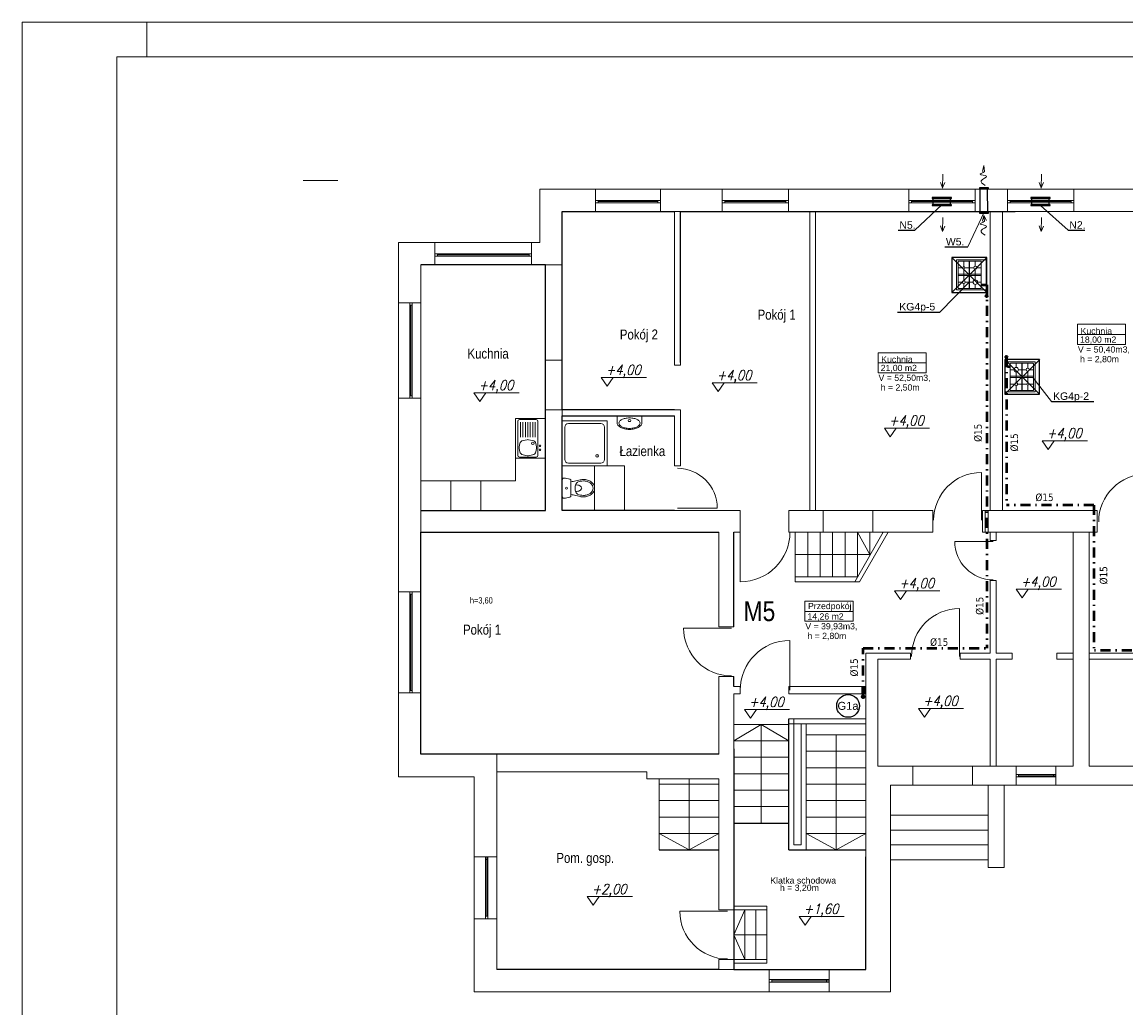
# Model space of a CAD drawing. Extents: x 33706 to 249013, y -74890 to 17912.
# Tile 132 of 175: x 114971 to 117186, y -30867 to -28889. Entities that reach past the tile are written whole.
import ezdxf
from ezdxf.enums import TextEntityAlignment as Align
from ezdxf.lldxf.tags import DXFTag

# ---------------------------------------------------------------- set-up
doc = ezdxf.new("R2010")
doc.units = 0
doc.header["$MEASUREMENT"] = 0
for name, pattern in [('DASHDOT', [8.5, 4, -2, 0.5, -2]), ('DASHED', [19.05, 12.7, -6.35]), ('Przerywana długa', [1058333.301544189, 634999.990463, -423333.311081])]:
    doc.linetypes.add(name, pattern=pattern)
for name, color, linetype, lineweight in [('0.25', 6, 'Continuous', 9), ('062', 62, 'Continuous', 0), ('_konstrukcja', 96, 'Continuous', 20), ('_stolarka', 1, 'Continuous', 13), ('A-ARM', 1, 'Continuous', 15), ('inst-gaz-rury', 50, 'Continuous', 50), ('inst. - C.O. - opis', 2, 'Continuous', 9), ('Opisy_wymiary.2D77', 7, 'Continuous', 0), ('Opisy_wymiary.2D88', 8, 'Continuous', 0), ('urzadzenia', 6, 'Continuous', 15), ('wymiar', 3, 'Continuous', 13), ('WYMIARKI', 250, 'Continuous', 13)]:
    doc.layers.add(name, color=color, linetype=linetype, lineweight=lineweight)
doc.layers.add('Opisy', color=2, linetype='Continuous')
doc.layers.add('urządzenia', color=140, linetype='Continuous')
doc.styles.add('Arial narrow', font='ARIALN.TTF')
doc.styles.add('GENERATED_STYLE_1', font='ARIAL.TTF')
doc.styles.add('ROMANS', font='SIMPLEX.SHX', dxfattribs={"width": 0.85, "oblique": 15, "height": 16})
doc.styles.get("Standard").update_dxf_attribs({"font": 'ARIALN.TTF'})
tags = doc.linetypes.add('HIDDEN', pattern=[0.375, 0.25, -0.125]).pattern_tags.tags
tags[6:7] = [DXFTag(74, 4), DXFTag(75, 0), DXFTag(340, '0'), DXFTag(46, 1.0), DXFTag(50, 0.0), DXFTag(44, 0.0), DXFTag(45, 0.0)]
tags[4:5] = [DXFTag(74, 4), DXFTag(75, 0), DXFTag(340, '0'), DXFTag(46, 1.0), DXFTag(50, 0.0), DXFTag(44, 0.0), DXFTag(45, 0.0)]

# ---------------------------------------------------------------- blocks, each defined once
blk = doc.blocks.new('DYBY2002-B01x0504')
at = {"layer": 'A-ARM'}
for p, q in [((0, 60), (60, 60)), ((0, 0), (0, 60)), ((2.5, 11), (2.5, 55.5)), ((2.5, 45), (13.5, 45)), ((3.5, 56.5), (56.5, 56.5)), ((15.5, 47), (15.5, 56.5)), ((17.5, 45), (41.5, 45)), ((28.5, 11), (28.5, 55.5)), ((31.5, 55.5), (31.5, 11)), ((44.5, 56.5), (44.5, 48)), ((47.5, 45), (57.5, 45)), ((57.5, 55.5), (57.5, 11)), ((60, 60), (60, 5)), ((57.5, 34), (2.5, 34)), ((2.5, 33.5), (57.5, 33.5)), ((15.5, 25), (15.5, 43)), ((44.5, 42), (44.5, 26.5)), ((60, 0), (0, 0)), ((12.5, 22), (2.5, 22)), ((56.5, 10), (3.5, 10)), ((15.5, 10), (15.5, 19)), ((40, 22), (18.5, 22)), ((44.5, 17.5), (44.5, 10)), ((57.5, 22), (49, 22)), ((60, 5), (60, 5)), ((60, 5), (60, 0))]:
    blk.add_line(p, q, dxfattribs=at)
for centre, radius in [((15.5, 45), 2), ((44.5, 45), 3), ((15.5, 22), 3), ((44.5, 22), 4.5)]:
    blk.add_circle(centre, radius, dxfattribs=at)
for centre, start, end in [((3.5, 55.5), 90, 180), ((56.5, 55.5), 0, 90), ((3.5, 11), 180, 270), ((56.5, 11), 270, 0)]:
    blk.add_arc(centre, 1, start, end, dxfattribs=at)

msp = doc.modelspace()

# ---------------------------------------------------------------- hatches: boundary and pattern name
at = {"layer": 'inst-gaz-rury', "linetype": 'Continuous'}
h = msp.add_hatch(color=256, dxfattribs=at)
h.paths.add_polyline_path([(116906.8, -29439.8, 0.420252), (116908.3, -29438.3), (116906.8, -29438.3)])
h.paths.add_polyline_path([(116906.8, -29436.8, 0.408201), (116905.3, -29438.3), (116906.8, -29438.3)])
h.paths.add_polyline_path([(116906.8, -29438.3), (116905.3, -29438.3, 0.417728), (116906.8, -29439.8)])
for points in [[(116906.8, -29438.3), (116908.3, -29438.3, 0.409454), (116906.8, -29436.8, 0.001073), (116906.8, -29436.8)], [(116946.4, -29561), (116944.9, -29561, 0.409454), (116946.4, -29562.5, 0.001073), (116946.4, -29562.5)], [(116659.1, -30242.3), (116659.1, -30244.6, 0.409454), (116661.3, -30242.3, 0.001073), (116661.3, -30242.3)]]:
    msp.add_hatch(color=256, dxfattribs=at).paths.add_polyline_path(points)
h = msp.add_hatch(color=256, dxfattribs=at)
h.paths.add_polyline_path([(116946.4, -29559.5, 0.420252), (116944.9, -29561), (116946.4, -29561)])
h.paths.add_polyline_path([(116946.4, -29562.5, 0.408201), (116947.9, -29561), (116946.4, -29561)])
h.paths.add_polyline_path([(116946.4, -29561), (116947.9, -29561, 0.417728), (116946.4, -29559.5)])
h = msp.add_hatch(color=256, dxfattribs=at)
h.paths.add_polyline_path([(116656.8, -30242.3, 0.420252), (116659.1, -30244.6), (116659.1, -30242.3)])
h.paths.add_polyline_path([(116661.3, -30242.3, 0.408201), (116659.1, -30240.1), (116659.1, -30242.3)])
h.paths.add_polyline_path([(116659.1, -30242.3), (116659.1, -30240.1, 0.417728), (116656.8, -30242.3)])

# ---------------------------------------------------------------- linework, layer by layer
at = {"color": 250, "linetype": 'Continuous', "lineweight": 18}
msp.add_line((115535, -29206.7), (115605, -29206.7), dxfattribs=at)
at = {"linetype": 'DASHED', "ltscale": 20}
for p, q in [((116836.8, -29431.2), (116906.8, -29361.2)), ((116837, -29361.2), (116907, -29431.2)), ((117013, -29635.7), (116943, -29565.7)), ((117013.2, -29565.7), (116943.2, -29635.7))]:
    msp.add_line(p, q, dxfattribs=at)
at = {"linetype": 'Continuous', "lineweight": 18}
for p, q in [((117089.1, -29495.2), (117185.6, -29495.2)), ((117089.1, -29495.2), (117089.1, -29535.5)), ((117185.6, -29495.2), (117185.6, -29535.5)), ((117089.1, -29515.8), (117185.6, -29515.8)), ((117185.6, -29535.5), (117089.1, -29535.5)), ((116689.1, -29552.2), (116785.6, -29552.2)), ((116689.1, -29552.2), (116689.1, -29592.4)), ((116785.6, -29552.2), (116785.6, -29592.4)), ((116689.1, -29572.7), (116785.6, -29572.7)), ((116785.6, -29592.4), (116689.1, -29592.4)), ((116542.1, -30050.7), (116638.7, -30050.7)), ((116542.1, -30050.7), (116542.1, -30091)), ((116638.7, -30050.7), (116638.7, -30091)), ((116542.1, -30071.3), (116638.7, -30071.3)), ((116638.7, -30091), (116542.1, -30091))]:
    msp.add_line(p, q, dxfattribs=at)
at = {"linetype": 'DASHED', "ltscale": 20}
for points in [[(116837, -29431.2), (116907, -29431.2), (116907, -29361.2), (116837, -29361.2)], [(117013, -29565.7), (116943, -29565.7), (116943, -29635.7), (117013, -29635.7)]]:
    msp.add_lwpolyline(points, close=True, dxfattribs=at)
at = {"layer": '0.25'}
for p, q in [((116900.8, -29176.9), (116898.3, -29188.3)), ((116900.8, -29176.8), (116902.4, -29188.5)), ((116818.2, -29221.7), (116814.3, -29210.6)), ((116818.2, -29221.8), (116818.9, -29193.8)), ((116818.2, -29221.7), (116822.5, -29210.8)), ((117016.2, -29221.7), (117012.3, -29210.6)), ((117016.2, -29221.8), (117016.9, -29193.8)), ((117016.2, -29221.7), (117020.5, -29210.8)), ((116900.8, -29276.9), (116898.3, -29288.4)), ((116900.8, -29276.8), (116902.4, -29288.6)), ((116900.8, -29276.9), (116906.4, -29287.2)), ((116818.2, -29308.9), (116814.3, -29297.8)), ((116818.2, -29309), (116818.9, -29281)), ((116818.2, -29308.9), (116822.5, -29298)), ((117016.2, -29308.9), (117012.3, -29297.8)), ((117016.2, -29309), (117016.9, -29281)), ((117016.2, -29308.9), (117020.5, -29298))]:
    msp.add_line(p, q, dxfattribs=at)
for points in [[(116902.4, -29188.5), (116899.7, -29191.1), (116885.6, -29194.9), (116917, -29197), (116888.6, -29206.7), (116898.9, -29213.5), (116903.7, -29216.7)], [(116902.4, -29288.6), (116899.7, -29291.2), (116885.6, -29295), (116917, -29297), (116888.6, -29306.8), (116898.9, -29313.5), (116903.7, -29316.7)]]:
    msp.add_open_spline(points, degree=3, knots=[11.780807, 11.780807, 11.780807, 11.780807, 21.987019, 35.220977, 49.180037, 61.636698, 61.636698, 61.636698, 61.636698], dxfattribs=at)
at = {"layer": '062', "linetype": 'Przerywana długa', "flags": 128}
msp.add_lwpolyline([(114971.3, -28888.7), (119171.3, -28888.7), (119171.3, -31858.7), (114971.3, -31858.7)], close=True, dxfattribs=at)
at = {"layer": '_konstrukcja', "ltscale": 50}
for p, q in [((116010.1, -29331.1), (116010.1, -29224.1)), ((116010.1, -29224.1), (116122.1, -29224.1)), ((116122.1, -29269.1), (116122.1, -29224.1)), ((116122.1, -29269.1), (116122.1, -29224.1)), ((116122.1, -29224.1), (116252.1, -29224.1)), ((116252.1, -29269.1), (116252.1, -29224.1)), ((116252.1, -29224.1), (116252.1, -29269.1)), ((116252.1, -29224.1), (116376.1, -29224.1)), ((116376.1, -29269.1), (116376.1, -29224.1)), ((116376.1, -29269.1), (116376.1, -29224.1)), ((116376.1, -29224.1), (116509.1, -29224.1)), ((116509.1, -29269.1), (116509.1, -29224.1)), ((116509.1, -29224.1), (116509.1, -29269.1)), ((116509.1, -29224.1), (117379.9, -29224.1)), ((116750.6, -29269.1), (116750.6, -29224.1)), ((116750.6, -29269.1), (116750.6, -29224.1)), ((116750.6, -29224.1), (116883.6, -29224.1)), ((116883.6, -29269.1), (116883.6, -29224.1)), ((116883.6, -29224.1), (116883.6, -29269.1)), ((116948.6, -29269.1), (116948.6, -29224.1)), ((116948.6, -29269.1), (116948.6, -29224.1)), ((117081.6, -29269.1), (117081.6, -29224.1)), ((117081.6, -29224.1), (117081.6, -29269.1)), ((116055.1, -29567.1), (116055.1, -29269.1)), ((116055.1, -29269.1), (116122.1, -29269.1)), ((116055.1, -29376.1), (116055.1, -29269.1)), ((116055.1, -29269.1), (116122.1, -29269.1)), ((116252.1, -29269.1), (116122.1, -29269.1)), ((116252.1, -29269.1), (116376.1, -29269.1)), ((116252.1, -29269.1), (116376.1, -29269.1)), ((116280.1, -29577.1), (116280.1, -29269.1)), ((116280.1, -29269.1), (116292.1, -29269.1)), ((116292.1, -29269.1), (116292.1, -29577.1)), ((116509.1, -29269.1), (116376.1, -29269.1)), ((116509.1, -29269.1), (116963.8, -29269.1)), ((116509.1, -29269.1), (117379.9, -29269.1)), ((116551.6, -29869.1), (116551.6, -29269.1)), ((116563.6, -29869.1), (116563.6, -29269.1)), ((116883.6, -29269.1), (116750.6, -29269.1)), ((116913.6, -29869.1), (116913.6, -29269.1)), ((116938.6, -29869.1), (116938.6, -29269.1)), ((115726.6, -29452.1), (115726.6, -29331.1)), ((115726.6, -29331.1), (115799.6, -29331.1)), ((115799.6, -29376.1), (115799.6, -29331.1)), ((115993.6, -29331.1), (115799.6, -29331.1)), ((115799.6, -29331.1), (115799.6, -29376.1)), ((115993.6, -29376.1), (115993.6, -29331.1)), ((115993.6, -29376.1), (115993.6, -29331.1)), ((115993.6, -29331.1), (116010.1, -29331.1)), ((115799.6, -29376.1), (115771.6, -29376.1)), ((115771.6, -29376.1), (115771.6, -29452.1)), ((115771.6, -29452.1), (115771.6, -29376.1)), ((115771.6, -29376.1), (115799.6, -29376.1)), ((115799.6, -29376.1), (115993.6, -29376.1)), ((116021.6, -29376.1), (115993.6, -29376.1)), ((115993.6, -29376.1), (116055.1, -29376.1)), ((116021.6, -29567.1), (116021.6, -29376.1)), ((115771.6, -29452.1), (115726.6, -29452.1)), ((115726.6, -29643.5), (115726.6, -29452.1)), ((115771.6, -29452.1), (115726.6, -29452.1)), ((115726.6, -29452.1), (115726.6, -29643.5)), ((115771.6, -29452.1), (115771.6, -29643.5)), ((115771.6, -29643.5), (115771.6, -29452.1)), ((116055.1, -29567.1), (116021.6, -29567.1)), ((116055.1, -29567.1), (116055.1, -29567.1)), ((116292.1, -29577.1), (116280.1, -29577.1)), ((115726.6, -30032.1), (115726.6, -29643.5)), ((115771.6, -29643.5), (115726.6, -29643.5)), ((115726.6, -29643.5), (115771.6, -29643.5)), ((115771.6, -29643.5), (115771.6, -29869.1)), ((116021.6, -29869.1), (116021.6, -29667.1)), ((116021.6, -29667.1), (116055.1, -29667.1)), ((116292.1, -29667.1), (116055.1, -29667.1)), ((116055.1, -29667.1), (116055.1, -29667.1)), ((116055.1, -29869.1), (116055.1, -29667.1)), ((116055.1, -29667.1), (116055.1, -29667.1)), ((116280.1, -29679.1), (116055.1, -29679.1)), ((116280.1, -29679.1), (116280.1, -29779.1)), ((116292.1, -29679.1), (116292.1, -29667.1)), ((116292.1, -29779.1), (116292.1, -29679.1)), ((116292.1, -29679.1), (116292.1, -29679.1)), ((115771.6, -30032.1), (115771.6, -29748.1)), ((116280.1, -29779.1), (116292.1, -29779.1)), ((115771.6, -29869.1), (115849.6, -29869.1)), ((115849.6, -29869.1), (116021.6, -29869.1)), ((116128.6, -29869.1), (116055.1, -29869.1)), ((116412.1, -29869.1), (116128.6, -29869.1)), ((116412.1, -29912.1), (116412.1, -29869.1)), ((116510.1, -29912.1), (116510.1, -29869.1)), ((116678.6, -29869.1), (116510.1, -29869.1)), ((116572.1, -29869.1), (116578.6, -29869.1)), ((116578.6, -29912.1), (116578.6, -29869.1)), ((116678.6, -29869.1), (116798.6, -29869.1)), ((116678.6, -29912.1), (116678.6, -29869.1)), ((116798.6, -29912.1), (116798.6, -29869.1)), ((116898.6, -29869.1), (117128.6, -29869.1)), ((116898.6, -29912.1), (116898.6, -29869.1)), ((117128.6, -29869.1), (117128.6, -29912.1)), ((115849.6, -29912.1), (115771.6, -29912.1)), ((115771.6, -29912.1), (115771.6, -30032.1)), ((116128.6, -29912.1), (115849.6, -29912.1)), ((116369.6, -29912.1), (116128.6, -29912.1)), ((116369.6, -30080.1), (116369.6, -29912.1)), ((116412.1, -29912.1), (116399.6, -29912.1)), ((116399.6, -29912.1), (116399.6, -30080.1)), ((116522.6, -29912.1), (116510.1, -29912.1)), ((116522.6, -29912.1), (116678.6, -29912.1)), ((116522.6, -30002.1), (116522.6, -29912.1)), ((116547.6, -30002.1), (116547.6, -29912.1)), ((116572.6, -30002.1), (116572.6, -29912.1)), ((116597.6, -30002.1), (116597.6, -29912.1)), ((116622.6, -30002.1), (116622.6, -29912.1)), ((116641.9, -30012.1), (116698.9, -29912.1)), ((116647.6, -30002.1), (116647.6, -29912.1)), ((116672.6, -29957.1), (116647.6, -29912.1)), ((116651.9, -30012.1), (116708.9, -29912.1)), ((116672.6, -29958.2), (116672.6, -29912.1)), ((116678.6, -29912.1), (116798.6, -29912.1)), ((116697.6, -29914.4), (116697.6, -29912.1)), ((116698.9, -29912.1), (116704.1, -29912.1)), ((116898.6, -29912.1), (117128.6, -29912.1)), ((116913.6, -29929.1), (116913.6, -29912.1)), ((116925.6, -29929.1), (116925.6, -29912.1)), ((117080.6, -30382.1), (117080.6, -29912.1)), ((117112.6, -30382.1), (117112.6, -29912.1)), ((116913.6, -29929.1), (116925.6, -29929.1)), ((116522.6, -29957.1), (116672.6, -29957.1)), ((116522.6, -30002.1), (116647.6, -30002.1)), ((116522.6, -30002.1), (116522.6, -30012.1)), ((116913.6, -30155.1), (116913.6, -30009.1)), ((116913.6, -30009.1), (116925.6, -30009.1)), ((116925.6, -30155.1), (116925.6, -30009.1)), ((115771.6, -30032.1), (115726.6, -30032.1)), ((115726.6, -30235.1), (115726.6, -30032.1)), ((115726.6, -30032.1), (115771.6, -30032.1)), ((115771.6, -30032.1), (115771.6, -30235.1)), ((116522.6, -30012.1), (116651.9, -30012.1)), ((116369.6, -30102.1), (116369.6, -30080.1)), ((116399.6, -30080.1), (116399.6, -30102.1)), ((116369.6, -30102.1), (116399.6, -30102.1)), ((116664.6, -30564.1), (116664.6, -30155.1)), ((116664.6, -30155.1), (116753.6, -30155.1)), ((116753.6, -30167.1), (116753.6, -30155.1)), ((116853.6, -30167.1), (116853.6, -30155.1)), ((116853.6, -30155.1), (116913.6, -30155.1)), ((116925.6, -30155.1), (116957.6, -30155.1)), ((116957.6, -30167.1), (116957.6, -30155.1)), ((117047.6, -30155.1), (117080.6, -30155.1)), ((117047.6, -30167.1), (117047.6, -30155.1)), ((117112.6, -30155.1), (117416.6, -30155.1)), ((116688.6, -30382.1), (116688.6, -30167.1)), ((116688.6, -30167.1), (116753.6, -30167.1)), ((116853.6, -30167.1), (116913.6, -30167.1)), ((116913.6, -30382.1), (116913.6, -30167.1)), ((116925.6, -30382.1), (116925.6, -30167.1)), ((116925.6, -30167.1), (116957.6, -30167.1)), ((117047.6, -30167.1), (117080.6, -30167.1)), ((117112.6, -30167.1), (117416.6, -30167.1)), ((116369.6, -30358.1), (116369.6, -30202.1)), ((116369.6, -30202.1), (116399.6, -30202.1)), ((116399.6, -30202.1), (116399.6, -30222.1)), ((116399.6, -30222.1), (116412.1, -30222.1)), ((116412.1, -30237.1), (116412.1, -30222.1)), ((116510.1, -30237.1), (116510.1, -30222.1)), ((116510.1, -30222.1), (116664.6, -30222.1)), ((115771.6, -30235.1), (115726.6, -30235.1)), ((115771.6, -30235.1), (115726.6, -30235.1)), ((115726.6, -30403.1), (115726.6, -30235.1)), ((115771.6, -30235.1), (115771.6, -30358.1)), ((115771.6, -30358.1), (115771.6, -30235.1)), ((116399.6, -30237.1), (116412.1, -30237.1)), ((116399.6, -30237.1), (116399.6, -30790.1)), ((116510.1, -30237.1), (116664.6, -30237.1)), ((116509.6, -30298.1), (116399.6, -30298.1)), ((116509.6, -30298.1), (116399.6, -30298.1)), ((116454.6, -30298.1), (116399.6, -30331.1)), ((116454.6, -30496.1), (116454.6, -30298.1)), ((116454.6, -30298.1), (116509.6, -30331.1)), ((116509.6, -30287.1), (116509.6, -30550.1)), ((116509.6, -30287.1), (116664.6, -30287.1)), ((116510.1, -30297.1), (116664.6, -30297.1)), ((116519.6, -30287.1), (116519.6, -30540.1)), ((116534.6, -30540.1), (116534.6, -30297.1)), ((116544.6, -30550.1), (116544.6, -30297.1)), ((116664.6, -30319.1), (116544.6, -30319.1)), ((116664.6, -30319.1), (116544.6, -30319.1)), ((116604.6, -30319.1), (116604.6, -30550.1)), ((116509.6, -30331.1), (116399.6, -30331.1)), ((116509.6, -30331.1), (116399.6, -30331.1)), ((115771.6, -30358.1), (116369.6, -30358.1)), ((115923.6, -30358.1), (115771.6, -30358.1)), ((115923.6, -30564.1), (115923.6, -30358.1)), ((116509.6, -30364.1), (116399.6, -30364.1)), ((116509.6, -30364.1), (116399.6, -30364.1)), ((116664.6, -30352.1), (116544.6, -30352.1)), ((116664.6, -30352.1), (116544.6, -30352.1)), ((116664.6, -30385.1), (116544.6, -30385.1)), ((116664.6, -30385.1), (116544.6, -30385.1)), ((116878.6, -30382.1), (116688.6, -30382.1)), ((116758.6, -30420.1), (116758.6, -30382.1)), ((116878.6, -30420.1), (116878.6, -30382.1)), ((116878.6, -30382.1), (116965.6, -30382.1)), ((116965.6, -30382.1), (116965.6, -30420.1)), ((116965.6, -30382.1), (117045.6, -30382.1)), ((117045.6, -30382.1), (117045.6, -30420.1)), ((117045.6, -30382.1), (117080.6, -30382.1)), ((117112.6, -30382.1), (117503.6, -30382.1)), ((115878.6, -30403.1), (115726.6, -30403.1)), ((115878.6, -30564.1), (115878.6, -30403.1)), ((116224.6, -30393.1), (115923.6, -30393.1)), ((115923.6, -30393.1), (115923.6, -30564.1)), ((116224.6, -30407.1), (116224.6, -30393.1)), ((116369.6, -30407.1), (116224.6, -30407.1)), ((116249.6, -30550.1), (116249.6, -30407.1)), ((116309.6, -30407.1), (116309.6, -30550.1)), ((116369.6, -30407.1), (116369.6, -30670.1)), ((116509.6, -30397.1), (116399.6, -30397.1)), ((116509.6, -30397.1), (116399.6, -30397.1)), ((116369.6, -30418.1), (116249.6, -30418.1)), ((116369.6, -30418.1), (116249.6, -30418.1)), ((116509.6, -30430.1), (116399.6, -30430.1)), ((116509.6, -30430.1), (116399.6, -30430.1)), ((116664.6, -30418.1), (116544.6, -30418.1)), ((116664.6, -30418.1), (116544.6, -30418.1)), ((116713.6, -30835.1), (116713.6, -30420.1)), ((116713.6, -30420.1), (116738.6, -30420.1)), ((117548.6, -30420.1), (116713.6, -30420.1)), ((116878.6, -30420.1), (116965.6, -30420.1)), ((116909.6, -30585.1), (116909.6, -30420.1)), ((116941.6, -30585.1), (116941.6, -30420.1)), ((116965.6, -30420.1), (117045.6, -30420.1)), ((117045.6, -30420.1), (117080.6, -30420.1)), ((116369.6, -30451.1), (116249.6, -30451.1)), ((116369.6, -30451.1), (116249.6, -30451.1)), ((116664.6, -30451.1), (116544.6, -30451.1)), ((116664.6, -30451.1), (116544.6, -30451.1)), ((116509.6, -30463.1), (116399.6, -30463.1)), ((116509.6, -30463.1), (116399.6, -30463.1)), ((115878.6, -30688.1), (115878.6, -30485.1)), ((115923.6, -30485.1), (115923.6, -30688.1)), ((116369.6, -30484.1), (116249.6, -30484.1)), ((116369.6, -30484.1), (116249.6, -30484.1)), ((116509.6, -30496.1), (116399.6, -30496.1)), ((116399.6, -30496.1), (116509.6, -30496.1)), ((116664.6, -30484.1), (116544.6, -30484.1)), ((116664.6, -30484.1), (116544.6, -30484.1)), ((116909.6, -30480.1), (116713.6, -30480.1)), ((116369.6, -30517.1), (116249.6, -30517.1)), ((116369.6, -30517.1), (116249.6, -30517.1)), ((116309.6, -30550.1), (116249.6, -30517.1)), ((116309.6, -30550.1), (116369.6, -30517.1)), ((116664.6, -30517.1), (116544.6, -30517.1)), ((116664.6, -30517.1), (116544.6, -30517.1)), ((116604.6, -30550.1), (116544.6, -30517.1)), ((116604.6, -30550.1), (116664.6, -30517.1)), ((116909.6, -30510.1), (116713.6, -30510.1)), ((116519.6, -30540.1), (116534.6, -30540.1)), ((116909.6, -30540.1), (116713.6, -30540.1)), ((115923.6, -30564.1), (115878.6, -30564.1)), ((116369.6, -30550.1), (116249.6, -30550.1)), ((116249.6, -30550.1), (116369.6, -30550.1)), ((116664.6, -30550.1), (116509.6, -30550.1)), ((116509.6, -30550.1), (116664.6, -30550.1)), ((116664.6, -30790.1), (116664.6, -30564.1)), ((116909.6, -30570.1), (116713.6, -30570.1)), ((116941.6, -30585.1), (116909.6, -30585.1)), ((116369.6, -30670.1), (116399.6, -30670.1)), ((116399.6, -30663.1), (116465.6, -30663.1)), ((116399.6, -30670.1), (116465.6, -30670.1)), ((116399.6, -30720.1), (116421.6, -30670.1)), ((116421.6, -30670.1), (116421.6, -30770.1)), ((116443.6, -30670.1), (116443.6, -30770.1)), ((116465.6, -30663.1), (116465.6, -30777.1)), ((115923.6, -30688.1), (115878.6, -30688.1)), ((115878.6, -30835.1), (115878.6, -30688.1)), ((115923.6, -30688.1), (115878.6, -30688.1)), ((115923.6, -30688.1), (115878.6, -30688.1)), ((115923.6, -30688.1), (115923.6, -30790.1)), ((115923.6, -30790.1), (115923.6, -30688.1)), ((116465.6, -30720.1), (116399.6, -30720.1)), ((116399.6, -30720.1), (116421.6, -30770.1)), ((116369.6, -30770.1), (116369.6, -30790.1)), ((116369.6, -30770.1), (116399.6, -30770.1)), ((116399.6, -30770.1), (116465.6, -30770.1)), ((116399.6, -30777.1), (116465.6, -30777.1)), ((116369.6, -30790.1), (115923.6, -30790.1)), ((115923.6, -30790.1), (115923.6, -30790.1)), ((116664.6, -30790.1), (115923.6, -30790.1)), ((116399.6, -30790.1), (116664.6, -30790.1)), ((116470.6, -30790.1), (116470.6, -30835.1)), ((116590.6, -30790.1), (116590.6, -30835.1)), ((116713.6, -30835.1), (115878.6, -30835.1))]:
    msp.add_line(p, q, dxfattribs=at)
at = {"layer": '_stolarka'}
for p, q in [((116122.1, -29246.6), (116252.1, -29246.6)), ((116122.1, -29251.6), (116122.1, -29246.6)), ((116122.1, -29246.6), (116127.1, -29246.6)), ((116252.1, -29251.6), (116122.1, -29251.6)), ((116127.1, -29246.6), (116127.1, -29251.6)), ((116247.1, -29249.1), (116127.1, -29249.1)), ((116127.1, -29251.6), (116252.1, -29251.6)), ((116247.1, -29251.6), (116247.1, -29246.6)), ((116247.1, -29246.6), (116247.1, -29249.1)), ((116252.1, -29251.6), (116247.1, -29251.6)), ((116252.1, -29246.6), (116252.1, -29251.6)), ((116376.1, -29246.6), (116509.1, -29246.6)), ((116376.1, -29251.6), (116376.1, -29246.6)), ((116376.1, -29246.6), (116381.1, -29246.6)), ((116509.1, -29251.6), (116376.1, -29251.6)), ((116381.1, -29246.6), (116381.1, -29251.6)), ((116504.1, -29249.1), (116381.1, -29249.1)), ((116381.1, -29251.6), (116509.1, -29251.6)), ((116504.1, -29251.6), (116504.1, -29246.6)), ((116504.1, -29246.6), (116504.1, -29249.1)), ((116509.1, -29251.6), (116504.1, -29251.6)), ((116509.1, -29246.6), (116509.1, -29251.6)), ((116750.6, -29246.6), (116883.6, -29246.6)), ((116750.6, -29251.6), (116750.6, -29246.6)), ((116750.6, -29246.6), (116755.6, -29246.6)), ((116883.6, -29251.6), (116750.6, -29251.6)), ((116755.6, -29246.6), (116755.6, -29251.6)), ((116878.6, -29249.1), (116755.6, -29249.1)), ((116755.6, -29251.6), (116883.6, -29251.6)), ((116878.6, -29251.6), (116878.6, -29246.6)), ((116878.6, -29246.6), (116878.6, -29249.1)), ((116883.6, -29251.6), (116878.6, -29251.6)), ((116883.6, -29246.6), (116883.6, -29251.6)), ((116948.6, -29246.6), (117081.6, -29246.6)), ((116948.6, -29251.6), (116948.6, -29246.6)), ((116948.6, -29246.6), (116953.6, -29246.6)), ((117081.6, -29251.6), (116948.6, -29251.6)), ((116953.6, -29246.6), (116953.6, -29251.6)), ((117076.6, -29249.1), (116953.6, -29249.1)), ((116953.6, -29251.6), (117081.6, -29251.6)), ((117076.6, -29251.6), (117076.6, -29246.6)), ((117076.6, -29246.6), (117076.6, -29249.1)), ((117081.6, -29251.6), (117076.6, -29251.6)), ((117081.6, -29246.6), (117081.6, -29251.6)), ((115799.6, -29353.6), (115993.6, -29353.6)), ((115799.6, -29358.6), (115799.6, -29353.6)), ((115799.6, -29353.6), (115804.6, -29353.6)), ((115993.6, -29358.6), (115799.6, -29358.6)), ((115804.6, -29353.6), (115804.6, -29358.6)), ((115988.6, -29356.1), (115804.6, -29356.1)), ((115804.6, -29358.6), (115993.6, -29358.6)), ((115988.6, -29358.6), (115988.6, -29353.6)), ((115988.6, -29353.6), (115988.6, -29356.1)), ((115993.6, -29358.6), (115988.6, -29358.6)), ((115993.6, -29353.6), (115993.6, -29358.6)), ((115749.1, -29643.5), (115749.1, -29452.1)), ((115749.1, -29452.1), (115754.1, -29452.1)), ((115754.1, -29457.1), (115749.1, -29457.1)), ((115749.1, -29457.1), (115751.6, -29457.1)), ((115751.6, -29457.1), (115751.6, -29638.5)), ((115754.1, -29452.1), (115754.1, -29643.5)), ((115754.1, -29638.5), (115754.1, -29452.1)), ((115754.1, -29452.1), (115754.1, -29457.1)), ((115749.1, -29643.5), (115749.1, -29638.5)), ((115749.1, -29638.5), (115754.1, -29638.5)), ((115754.1, -29643.5), (115749.1, -29643.5)), ((115749.1, -30235.1), (115749.1, -30032.1)), ((115749.1, -30032.1), (115754.1, -30032.1)), ((115754.1, -30032.1), (115754.1, -30235.1)), ((115754.1, -30230.1), (115754.1, -30032.1)), ((115754.1, -30032.1), (115754.1, -30037.1)), ((115754.1, -30037.1), (115749.1, -30037.1)), ((115749.1, -30037.1), (115751.6, -30037.1)), ((115751.6, -30037.1), (115751.6, -30230.1)), ((115749.1, -30235.1), (115749.1, -30230.1)), ((115749.1, -30230.1), (115754.1, -30230.1)), ((115754.1, -30235.1), (115749.1, -30235.1)), ((116965.6, -30398.6), (117045.6, -30398.6)), ((116965.6, -30403.6), (116965.6, -30398.6)), ((116965.6, -30398.6), (116970.6, -30398.6)), ((117045.6, -30403.6), (116965.6, -30403.6)), ((116970.6, -30398.6), (116970.6, -30403.6)), ((117045.6, -30401.1), (116970.6, -30401.1)), ((116970.6, -30403.6), (117045.6, -30403.6)), ((117040.6, -30403.6), (117040.6, -30398.6)), ((117040.6, -30398.6), (117040.6, -30401.1)), ((117045.6, -30403.6), (117040.6, -30403.6)), ((117045.6, -30398.6), (117045.6, -30403.6)), ((115901.1, -30688.1), (115901.1, -30564.1)), ((115901.1, -30564.1), (115906.1, -30564.1)), ((115903.6, -30564.1), (115903.6, -30683.1)), ((115906.1, -30564.1), (115906.1, -30688.1)), ((115906.1, -30683.1), (115906.1, -30564.1)), ((115906.1, -30564.1), (115906.1, -30569.1)), ((115906.1, -30569.1), (115901.1, -30569.1)), ((115901.1, -30569.1), (115903.6, -30569.1)), ((115901.1, -30688.1), (115901.1, -30683.1)), ((115901.1, -30683.1), (115906.1, -30683.1)), ((115906.1, -30688.1), (115901.1, -30688.1)), ((116470.6, -30810.1), (116590.6, -30810.1)), ((116470.6, -30815.1), (116470.6, -30810.1)), ((116470.6, -30810.1), (116475.6, -30810.1)), ((116590.6, -30815.1), (116470.6, -30815.1)), ((116475.6, -30810.1), (116475.6, -30815.1)), ((116590.6, -30812.6), (116475.6, -30812.6)), ((116475.6, -30815.1), (116590.6, -30815.1)), ((116585.6, -30815.1), (116585.6, -30810.1)), ((116585.6, -30810.1), (116585.6, -30812.6)), ((116590.6, -30815.1), (116585.6, -30815.1)), ((116590.6, -30810.1), (116590.6, -30815.1))]:
    msp.add_line(p, q, dxfattribs=at)
at = {"layer": '_stolarka', "color": 0, "linetype": 'ByBlock', "ltscale": 50}
for p, q in [((116896.3, -29888.6), (116896.3, -29792.6)), ((116920, -29930.8), (116842.7, -29930.8)), ((116852, -30161.7), (116852, -30065.7))]:
    msp.add_line(p, q, dxfattribs=at)
for points in [[(116286.1, -29864.1), (116366.1, -29864.1)], [(116412.1, -29912.1), (116412.1, -30012.1)], [(116394.6, -30104.9), (116298.6, -30104.9)], [(116512.1, -30229.6), (116512.1, -30129.6)], [(116387, -30672.9), (116291, -30672.9)]]:
    msp.add_lwpolyline(points, dxfattribs=at)
for centre, radius, start, end in [((116286.1, -29864.1), 80, 0, 90), ((116896.3, -29888.6), 96, 90, 180), ((117227.5, -29891.7), 96, 90, 180), ((116412.1, -29912.1), 100, 270, 0), ((116920, -29930.8), 77.3, 180, 270), ((116852, -30161.7), 96, 90, 180), ((116394.6, -30104.9), 96, 180, 270), ((116512.1, -30229.6), 100, 90, 180), ((116387, -30672.9), 96, 180, 270)]:
    msp.add_arc(centre, radius, start, end, dxfattribs=at)
at = {"layer": 'A-ARM', "ltscale": 50}
for p, q in [((116021.6, -29869.1), (116021.6, -29667.1)), ((115961.6, -29809.1), (115961.6, -29684.1)), ((115771.6, -29809.1), (115961.6, -29809.1)), ((115831.6, -29809.1), (115771.6, -29809.1)), ((115771.6, -29809.1), (115771.6, -29869.1)), ((115891.6, -29809.1), (115831.6, -29809.1)), ((115831.6, -29809.1), (115831.6, -29869.1)), ((115831.6, -29869.1), (115831.6, -29809.1)), ((115891.6, -29869.1), (115891.6, -29809.1)), ((115771.6, -29869.1), (115831.6, -29869.1)), ((115771.6, -29869.1), (116021.6, -29869.1)), ((115831.6, -29869.1), (115891.6, -29869.1))]:
    msp.add_line(p, q, dxfattribs=at)
at = {"layer": 'A-ARM', "color": 0}
for p, q in [((116215.1, -29679.1), (116165.1, -29679.1)), ((116165.1, -29679.1), (116165.1, -29692.6)), ((116215.1, -29692.6), (116215.1, -29679.1)), ((116145.1, -29689.1), (116055.1, -29689.1)), ((116055.1, -29689.1), (116055.1, -29779.1)), ((116132.6, -29694.1), (116067.6, -29694.1)), ((116145.1, -29779.1), (116145.1, -29689.1)), ((116060.1, -29701.6), (116060.1, -29766.6)), ((116140.1, -29766.6), (116140.1, -29701.6)), ((116055.1, -29779.1), (116145.1, -29779.1)), ((116067.6, -29774.1), (116132.6, -29774.1)), ((116055.1, -29807), (116055.1, -29841.2)), ((116072.6, -29839.1), (116072.6, -29809.1)), ((116090.9, -29807.4), (116077, -29810.6)), ((116091.5, -29810.3), (116088.9, -29810.9)), ((116081.1, -29820.7), (116081.1, -29827.5)), ((116090.9, -29840.8), (116077, -29837.6)), ((116091.5, -29837.9), (116088.9, -29837.3))]:
    msp.add_line(p, q, dxfattribs=at)
at = {"layer": 'A-ARM'}
for p, q in [((115961.6, -29764.1), (115961.6, -29684.1)), ((115961.6, -29684.1), (116021.6, -29684.1)), ((115966.1, -29689.6), (115966.1, -29758.6)), ((116003.1, -29686.6), (115969.1, -29686.6)), ((115971.1, -29721.6), (115971.1, -29691.6)), ((115976.1, -29721.6), (115976.1, -29691.6)), ((115981.1, -29721.6), (115981.1, -29691.6)), ((115986.1, -29691.6), (115986.1, -29721.6)), ((115991.1, -29691.6), (115991.1, -29721.6)), ((115996.1, -29691.6), (115996.1, -29721.6)), ((116001.1, -29691.6), (116001.1, -29721.6)), ((116006.1, -29689.6), (116006.1, -29758.6)), ((116021.6, -29684.1), (116021.6, -29764.1)), ((115968.9, -29741.4), (115970.1, -29734.6)), ((115970.1, -29751.1), (115968.9, -29744.3)), ((115976.7, -29728.2), (115984.8, -29726.8)), ((115987.5, -29726.8), (115995.6, -29728.2)), ((115994.2, -29727.9), (115994.2, -29727.9)), ((116002.1, -29734.6), (116003.4, -29741.4)), ((116003.4, -29744.3), (116002.1, -29751.1)), ((116021.6, -29764.1), (115961.6, -29764.1)), ((116003.1, -29761.6), (115969.1, -29761.6)), ((115984.8, -29758.9), (115976.7, -29757.5)), ((115995.6, -29757.5), (115987.5, -29758.9))]:
    msp.add_line(p, q, dxfattribs=at)
at = {"layer": 'A-ARM', "color": 0, "linetype": 'HIDDEN', "ltscale": 50}
for points in [[(116055.1, -29779.1), (116057.6, -29779.1)], [(116055.1, -29779.1), (116055.1, -29781.6)], [(116055.1, -29866.6), (116055.1, -29869.1)], [(116055.1, -29869.1), (116057.6, -29869.1)]]:
    msp.add_lwpolyline(points, dxfattribs=at)
msp.add_lwpolyline([(116120.1, -29779.1), (116180.1, -29779.1), (116180.1, -29869.1), (116120.1, -29869.1)], close=True, dxfattribs=at)
at = {"layer": 'A-ARM', "color": 0}
for points in [[(116090.9, -29807.4, -0.05824), (116097.6, -29806.6, -0.072039)], [(116097.6, -29806.6, -0.072039), (116106, -29807.8, -0.083339), (116112.9, -29811.2, -0.106661), (116118.2, -29817, -0.132138), (116120.1, -29824.1, -0.132138), (116118.2, -29831.1, -0.106661), (116112.9, -29837, -0.083339), (116106, -29840.4, -0.072039), (116097.6, -29841.6, -0.05824), (116090.9, -29840.8, -0.083339)], [(116097.6, -29809.6, -0.072039), (116105.1, -29810.7, -0.083339), (116111.2, -29813.6, -0.106661), (116115.6, -29818.5, -0.132138), (116117.1, -29824.1, -0.132138), (116115.6, -29829.6, -0.106661), (116111.2, -29834.6, -0.083339), (116105.1, -29837.5, -0.072039), (116097.6, -29838.6, -0.05824), (116091.5, -29837.9, -0.05824)], [(116091.5, -29810.3, -0.05824), (116097.6, -29809.6, -0.05824)], [(116081.7, -29817.2, -0.047502), (116086.4, -29817.8, -0.067446), (116090.3, -29819.2, -0.105232), (116093.4, -29821.7, -0.168531), (116094.2, -29824.1, -0.168531), (116093.4, -29826.4, -0.105232), (116090.3, -29828.9, -0.067446), (116086.4, -29830.4, -0.047502), (116081.7, -29830.9, -0.053598)]]:
    msp.add_lwpolyline(points, format="xyb", dxfattribs=at)
at = {"layer": 'A-ARM'}
for centre, radius in [((115996.1, -29734.1), 2.5), ((116010.6, -29739.1), 1.5), ((116010.6, -29747.1), 1.5)]:
    msp.add_circle(centre, radius, dxfattribs=at)
at = {"layer": 'A-ARM', "color": 0}
for centre, radius in [((116125.1, -29759.1), 2.5), ((116063.9, -29824.1), 1.96)]:
    msp.add_circle(centre, radius, dxfattribs=at)
at = {"layer": 'A-ARM'}
for centre, radius, start, end in [((115969.1, -29689.6), 3, 90, 180), ((116003.1, -29689.6), 3, 0, 90), ((115976.8, -29742.8), 8, 169.6952, 190.3048), ((115978, -29736.1), 8, 99.4623, 169.6952), ((115986.1, -29734.7), 8, 80.5377, 99.4623), ((115992.9, -29735.8), 8, 80.5377, 80.5399), ((115994.3, -29736.1), 8, 10.3048, 80.5377), ((115995.5, -29742.8), 8, 349.6952, 10.3048), ((115969.1, -29758.6), 3, 180, 270), ((115978, -29749.6), 8, 190.3048, 260.5377), ((115986.1, -29751), 8, 260.5377, 279.4623), ((115994.3, -29749.6), 8, 279.4623, 349.6952), ((116003.1, -29758.6), 3, 270, 0)]:
    msp.add_arc(centre, radius, start, end, dxfattribs=at)
at = {"layer": 'A-ARM', "color": 0}
for centre, radius, start, end in [((116067.6, -29701.6), 7.5, 90, 180), ((116132.6, -29701.6), 7.5, 0, 90), ((116067.6, -29766.6), 7.5, 180, 270), ((116132.6, -29766.6), 7.5, 270, 0), ((116058.1, -29807), 3, 89.4624, 180), ((116057.8, -29841), 37, 69.6583, 89.4624), ((116069.6, -29809.1), 3, 0, 69.6583), ((116072.5, -29791.1), 20, 270.3283, 283.0047), ((116091.1, -29820.7), 10, 103.0047, 180), ((116091.1, -29827.5), 10, 180, 256.9953), ((116058.1, -29841.2), 3, 180, 270.5376), ((116057.8, -29807.2), 37, 270.5376, 290.3417), ((116069.6, -29839.1), 3, 290.3417, 0), ((116072.5, -29857.1), 20, 76.9953, 89.6717)]:
    msp.add_arc(centre, radius, start, end, dxfattribs=at)
for centre, major_axis, start_param, end_param in [((116176.8, -29692.6), (-11.6, 0), 0, 0.550396), ((116183.2, -29689.4), (-19.1, 0), 0.550396, 0.977047), ((116176.8, -29693.6), (-7.87, 0), 5.73279, 6.283185), ((116176.8, -29693.6), (-7.87, 0), 0, 0.550396), ((116183.2, -29696.7), (-15.4, 0), 5.306139, 5.73279), ((116183.2, -29690.4), (-15.4, 0), 0.550396, 0.977047), ((116187.4, -29701.7), (-22.9, 0), 4.985021, 5.306139), ((116187.4, -29685.5), (-22.9, 0), 0.977047, 1.298164), ((116190.1, -29709.6), (-33.2, 0), 4.712389, 4.985021), ((116190.1, -29709.6), (-33.2, 0), 4.439757, 4.712389), ((116192.9, -29701.7), (-22.9, 0), 4.118639, 4.439757), ((116192.9, -29685.5), (-22.9, 0), 1.843429, 2.164546), ((116197.1, -29696.7), (-15.4, 0), 3.691988, 4.118639), ((116197.1, -29690.4), (-15.4, 0), 2.164546, 2.591197), ((116197.1, -29689.4), (-19.1, 0), 2.164546, 2.591197), ((116203.5, -29693.6), (-7.87, 0), 3.141593, 3.691988), ((116203.5, -29693.6), (-7.87, 0), 2.591197, 3.141593), ((116203.5, -29692.6), (-11.6, 0), 2.591197, 3.141593), ((116187.4, -29684.5), (-26.7, 0), 0.977047, 1.298164), ((116190.1, -29676.6), (-36.9, 0), 1.298164, 1.570796), ((116190.1, -29677.6), (-33.2, 0), 1.298164, 1.570796), ((116190.1, -29677.6), (-33.2, 0), 1.570796, 1.843429), ((116190.1, -29676.6), (-36.9, 0), 1.570796, 1.843429), ((116192.9, -29684.5), (-26.7, 0), 1.843429, 2.164546)]:
    msp.add_ellipse(centre, major_axis=major_axis, ratio=0.8, start_param=start_param, end_param=end_param, dxfattribs=at)
msp.add_ellipse((116190.1, -29688.6), major_axis=(-2.5, 0), ratio=0.8, dxfattribs=at)
at = {"layer": 'DEFPOINTS', "ltscale": 50}
for p, q in [((116055.1, -29667.1), (116055.1, -29269.1)), ((116055.1, -29269.1), (116280.1, -29269.1)), ((116292.1, -29572.1), (116292.1, -29269.1)), ((116292.1, -29269.1), (116963.8, -29269.1)), ((116021.6, -29376.1), (115771.6, -29376.1)), ((116021.6, -29869.1), (116021.6, -29376.1)), ((116280.1, -29667.1), (116055.1, -29667.1)), ((116055.1, -29869.1), (116055.1, -29679.1)), ((116055.1, -29679.1), (116280.1, -29679.1)), ((115771.6, -29869.1), (116021.6, -29869.1)), ((116280.1, -29869.1), (116055.1, -29869.1)), ((115771.6, -30358.1), (115771.6, -29912.1)), ((115771.6, -29912.1), (116369.6, -29912.1)), ((116399.6, -30102.1), (116399.6, -29912.1)), ((116399.6, -30222.1), (116399.6, -30202.1)), ((116509.6, -30550.1), (116509.6, -30287.1)), ((116369.6, -30358.1), (115771.6, -30358.1)), ((116399.6, -30347.1), (116399.6, -30790.1)), ((116399.6, -30496.1), (116509.6, -30496.1)), ((116249.6, -30550.1), (116369.6, -30550.1)), ((116509.6, -30550.1), (116664.6, -30550.1)), ((116664.6, -30790.1), (116664.6, -30564.1)), ((116369.6, -30790.1), (115923.6, -30790.1)), ((116399.6, -30790.1), (116664.6, -30790.1))]:
    msp.add_line(p, q, dxfattribs=at)
at = {"layer": 'inst-gaz-rury', "linetype": 'Continuous'}
for p, q in [((116895.9, -29416), (116906.8, -29416)), ((116954.1, -29580.9), (116948.4, -29580.9))]:
    msp.add_line(p, q, dxfattribs=at)
at = {"layer": 'inst-gaz-rury', "linetype": 'DASHDOT', "ltscale": 5}
for p, q in [((116906.8, -29416), (116906.8, -30145.3)), ((116946.4, -29561), (116946.4, -29857.9)), ((117121.9, -29857.9), (116946.4, -29857.9)), ((117121.9, -29857.9), (117121.9, -30150)), ((116659.1, -30242.3), (116659.1, -30145.3)), ((116659.1, -30145.3), (116906.8, -30145.3)), ((117750.4, -30150), (117121.9, -30150))]:
    msp.add_line(p, q, dxfattribs=at)
at = {"layer": 'inst-gaz-rury', "linetype": 'Continuous'}
for centre, radius in [((116906.8, -29438.3), 1.5), ((116946.4, -29561), 1.5), ((116659.1, -30242.3), 2.25)]:
    msp.add_circle(centre, radius, dxfattribs=at)
at = {"layer": 'Opisy'}
for p, q in [((116729.2, -29306.1), (116762.8, -29306.1)), ((117070.3, -29306.1), (117103.9, -29306.1)), ((116822.5, -29339.5), (116868.8, -29339.6)), ((116728.1, -29470.6), (116813, -29470.7)), ((117036.8, -29650.1), (117121.6, -29650.1))]:
    msp.add_line(p, q, dxfattribs=at)
at = {"layer": 'Opisy_wymiary.2D77', "linetype": 'Continuous'}
for p, q in [((119101.3, -28958.7), (115161.3, -28958.7)), ((115161.3, -28958.7), (115161.3, -31788.7))]:
    msp.add_line(p, q, dxfattribs=at)
at = {"layer": 'Opisy_wymiary.2D88', "linetype": 'Continuous'}
msp.add_line((115221.3, -28958.7), (115221.3, -28888.7), dxfattribs=at)
at = {"layer": 'urzadzenia', "linetype": 'Continuous'}
for p, q in [((116903.8, -29869.1), (116903.8, -29912.1)), ((116909.8, -29869.1), (116909.8, -29912.1)), ((116656.1, -30222.1), (116656.1, -30237.1)), ((116662.1, -30222.1), (116662.1, -30237.1))]:
    msp.add_line(p, q, dxfattribs=at)
at = {"layer": 'urządzenia', "ltscale": 0.2}
for p, q in [((116893.8, -29271.9), (116893.8, -29223.1)), ((116908.8, -29271.9), (116908.7, -29223.1)), ((116799.3, -29256.8), (116799.3, -29241)), ((116834.2, -29256.8), (116834.2, -29241)), ((116997.3, -29256.8), (116997.3, -29241)), ((117032.2, -29256.8), (117032.2, -29241))]:
    msp.add_line(p, q, dxfattribs=at)
at = {"layer": 'urządzenia', "linetype": 'Continuous'}
for points in [[(116910.5, -29221.5), (116892.2, -29221.5), (116892.2, -29223.1), (116910.5, -29223.1)], [(116836, -29241), (116797.6, -29241), (116797.6, -29242.6), (116836, -29242.6)], [(116836, -29255.2), (116797.6, -29255.2), (116797.6, -29256.8), (116836, -29256.8)], [(117034, -29241), (116995.6, -29241), (116995.6, -29242.6), (117034, -29242.6)], [(117034, -29255.2), (116995.6, -29255.2), (116995.6, -29256.8), (117034, -29256.8)], [(116910.5, -29270.3), (116892.2, -29270.3), (116892.2, -29271.9), (116910.5, -29271.9)]]:
    msp.add_lwpolyline(points, close=True, dxfattribs=at)
at = {"layer": 'urządzenia'}
msp.add_circle((116628.6, -30261.1), 22.8, dxfattribs=at)
at = {"layer": 'wymiar'}
for p, q in [((116816.8, -29255.2), (116762.8, -29306.1)), ((117014.8, -29256.8), (117070.3, -29306.1)), ((116901.4, -29270.3), (116868.8, -29339.6)), ((116813, -29470.7), (116871.7, -29410.6)), ((117036.8, -29650.1), (116999.6, -29602.3))]:
    msp.add_line(p, q, dxfattribs=at)
at = {"layer": 'WYMIARKI'}
for p, q in [((116133.5, -29601.9), (116224.1, -29601.9)), ((116355.9, -29612.5), (116446.5, -29612.5)), ((115878, -29632.7), (115968.5, -29632.7)), ((116701.5, -29703.5), (116792.1, -29703.5)), ((117018.4, -29728.9), (117109, -29728.9)), ((116722, -30030.1), (116812.6, -30030.1)), ((116966.1, -30026.9), (117056.6, -30026.9)), ((116420.8, -30268.1), (116511.3, -30268.1)), ((116769.9, -30266.1), (116860.5, -30266.1)), ((116105.3, -30643.7), (116195.8, -30643.7)), ((116530.4, -30683.6), (116621, -30683.6))]:
    msp.add_line(p, q, dxfattribs=at)
for points in [[(116133.5, -29601.9), (116145.4, -29619.3), (116157.4, -29601.9)], [(116355.9, -29612.5), (116367.8, -29630), (116379.8, -29612.5)], [(115878, -29632.7), (115889.9, -29650.1), (115901.8, -29632.7)], [(116701.5, -29703.5), (116713.4, -29720.9), (116725.4, -29703.5)], [(117018.4, -29728.9), (117030.3, -29746.4), (117042.3, -29728.9)], [(116722, -30030.1), (116733.9, -30047.6), (116745.9, -30030.1)], [(116966.1, -30026.9), (116978, -30044.3), (116989.9, -30026.9)], [(116420.8, -30268.1), (116432.7, -30285.6), (116444.6, -30268.1)], [(116769.9, -30266.1), (116781.8, -30283.5), (116793.8, -30266.1)], [(116105.3, -30643.7), (116117.2, -30661.1), (116129.1, -30643.7)], [(116530.4, -30683.6), (116542.3, -30701), (116554.3, -30683.6)]]:
    msp.add_lwpolyline(points, dxfattribs=at)

# ---------------------------------------------------------------- block references
at = {"layer": 'A-ARM', "xscale": -1}
for p, rotation in [((116905.9, -29366.1), 89.99999999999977), ((116944.1, -29630.8), 269.9999999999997)]:
    msp.add_blockref('DYBY2002-B01x0504', p, dxfattribs=dict(at, rotation=rotation))

# ---------------------------------------------------------------- texts
at = {"style": 'GENERATED_STYLE_1'}
for s, p in [('N5.', (116731.6, -29303.4)), ('N2.', (117072.6, -29303.4)), ('W5.', (116824.9, -29336.9)), ('KG4p-5', (116731.4, -29467.4)), ('KG4p-2', (117040, -29646.9))]:
    msp.add_text(s, height=15, dxfattribs=at).set_placement(p)
at = {"linetype": 'Continuous', "char_height": 12.5, "style": 'GENERATED_STYLE_1'}
for s, insert, attachment_point in [('Kuchnia', (117095.2, -29515.1), 7), ('18,00 m2', (117094.1, -29519.7), 1), ('V = 50,40m3,', (117089.8, -29539.4), 1), ('Kuchnia', (116695.2, -29572), 7), ('h = 2,80m', (117094.1, -29558.8), 1), ('21,00 m2', (116694.1, -29576.6), 1), ('V = 52,50m3,', (116689.8, -29596.3), 1), ('h = 2,50m', (116694.1, -29615.7), 1), ('Przedpokój', (116548.2, -30070.6), 7), ('14,26 m2', (116547.1, -30075.2), 1), ('V = 39,93m3,', (116542.9, -30094.9), 1), ('h = 2,80m', (116547.1, -30114.3), 1), ('Klatka schodowa', (116472.6, -30617.7), 7), ('h = 3,20m', (116491.9, -30619.7), 1)]:
    msp.add_mtext(s, dxfattribs=dict(at, insert=insert, attachment_point=attachment_point))
at = {"layer": 'A-ARM', "ltscale": 50, "style": 'Arial narrow'}
for s, p in [('Pokój 1', (116447.1, -29485.9)), ('Pokój 2', (116170.7, -29525.7)), ('Kuchnia', (115865, -29564)), ('Łazienka', (116170.1, -29759.7)), ('Pokój 1', (115856, -30118)), ('Pom. gosp.', (116043.4, -30576))]:
    msp.add_text(s, height=20, dxfattribs=at).set_placement(p)
at = {"layer": 'A-ARM', "ltscale": 50}
msp.add_text('h=3,60', height=12.5, dxfattribs=at).set_placement((115869.8, -30055.5))
at = {"layer": 'A-ARM', "lineweight": 25, "ltscale": 50, "insert": (116419, -30050.9), "char_height": 40, "width": 368.664, "attachment_point": 1, "style": 'Arial narrow'}
msp.add_mtext('M5', dxfattribs=at)
at = {"layer": 'inst. - C.O. - opis', "linetype": 'DASHDOT', "style": 'GENERATED_STYLE_1'}
msp.add_text('G1a', height=16, dxfattribs=at).set_placement((116628.5, -30260.9), align=Align.MIDDLE)
at = {"layer": 'WYMIARKI', "char_height": 15, "width": 203, "attachment_point": 1, "rotation": 90}
for insert in [(116881.8, -29731.2), (116954.6, -29750.5), (117133.7, -30017.2), (116885.2, -30078.4), (116633.2, -30202)]:
    msp.add_mtext('{\\fTahoma|b0|i0|c238|p8;%%c15}', dxfattribs=dict(at, insert=insert))
at = {"layer": 'WYMIARKI', "char_height": 15, "width": 203, "attachment_point": 1}
for insert in [(117004.6, -29834.9), (116793.2, -30125.4)]:
    msp.add_mtext('{\\fTahoma|b0|i0|c238|p8;%%c15}', dxfattribs=dict(at, insert=insert))
at = {"layer": 'WYMIARKI', "style": 'ROMANS', "oblique": 15, "width": 0.85}
for tag, p in [('+4,00', (116142.6, -29596.7)), ('+4,00', (116365, -29607.3)), ('+4,00', (115887, -29627.4)), ('+4,00', (116710.6, -29698.3)), ('+4,00', (117027.5, -29723.7)), ('+4,00', (116731.1, -30024.9)), ('+4,00', (116975.2, -30021.7)), ('+4,00', (116429.8, -30262.9)), ('+4,00', (116779, -30260.9)), ('+2,00', (116114.3, -30638.5)), ('+1,60', (116539.5, -30678.4))]:
    msp.add_attdef(tag, p, '%%p0.00', height=20, dxfattribs=at)

doc.saveas('drawing.dxf')
